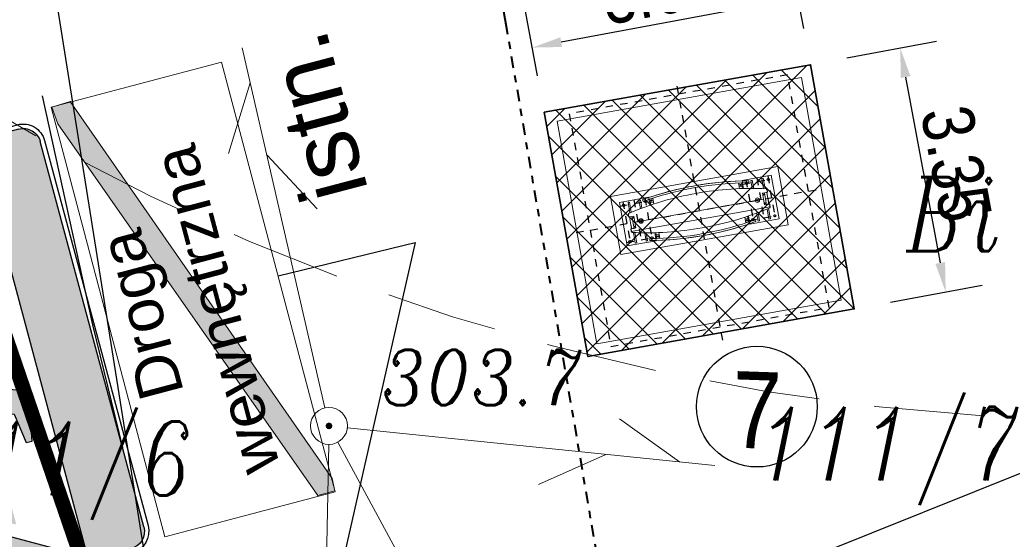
# Model space of a CAD drawing. Extents: x 779 to 3668, y -1329 to 9570.
# Tile 17 of 106: x 2255 to 2268, y -730 to -723. Entities that reach past the tile are written whole.
import ezdxf

# ---------------------------------------------------------------- set-up
doc = ezdxf.new("R2010")
doc.units = 0
for name, pattern in [('0.5_0.5', [1, 0.5, -0.5]), ('ACAD_ISO03W100', [30, 12, -18]), ('CENTER2', [1.125, 0.75, -0.125, 0.125, -0.125]), ('CIĄGłA', [0]), ('DASH', [0.75, 0.5, -0.25]), ('DASHED', [0.75, 0.5, -0.25]), ('DGN Style 4', [0.3202, 0.16, -0.08, 0.0002, -0.08]), ('HIDDEN2', [4.7625, 3.175, -1.5875])]:
    doc.linetypes.add(name, pattern=pattern)
for name, color, linetype, lineweight in [('00', 4, 'Continuous', 30), ('210-oznaczenie konturu użytku gruntowego', 7, 'Continuous', 0), ('211-numer działki ewidencyjnej', 7, 'Continuous', 0), ('218-kontur użytku gruntowego', 7, 'Continuous', 0), ('219-działka ewidencyjna', 7, 'Continuous', 0), ('_a_obiekty', 250, 'Continuous', 30), ('AGP1_granica_opracow', 7, 'Continuous', 15), ('AGP1_HATCH', 7, 'Continuous', 5), ('AGP1_KRAWEZNIKI GRUBOŚCI', 7, 'Continuous', 9), ('AGP1_OPISY', 7, 'Continuous', 13), ('AGP1_PYLON', 5, 'Continuous', 15), ('MPZP', 7, 'Continuous', 0), ('ogrodzenie trwałe (linia)', 7, 'Continuous', 0), ('punkt wysokościowy naturalny', 7, 'Continuous', 0), ('punkt wysokościowy naturalny-Atr2', 7, 'Continuous', 0), ('SUPT01', 7, 'Continuous', 0), ('słup (punkt)', 7, 'Continuous', 0), ('zz-legenda', 7, 'Continuous', 13), ('zz-obrzeża', 44, 'Continuous', 35), ('zz-wymiry', 7, 'Continuous', 18), ('zz-wypełnienie-chodniki', 142, 'Continuous', 5)]:
    doc.layers.add(name, color=color, linetype=linetype, lineweight=lineweight)
for name, color, linetype in [('03', 1, 'CENTER2'), ('03S', 1, 'CENTER2'), ('05', 3, 'Continuous'), ('0S', 7, 'Continuous'), ('Y-ZNAKI', 7, 'Continuous')]:
    doc.layers.add(name, color=color, linetype=linetype)
doc.styles.add('ARIAL', font='ARIALN.TTF')
doc.styles.get("Standard").update_dxf_attribs({"font": 'arial.ttf'})
doc.styles.add('Style-SWISSNRW_1250_pl', font='SWISSNRW_1250_pl.shx')
doc.linetypes.add('902-500', pattern='A,3.75,[24,dgnlstyle-geo-mz.shx,S=0.002786,R=0,X=0,Y=0],3.75', length=7.5)
doc.dimstyles.new('z1do1', dxfattribs={"dimtxt": 0.7, "dimasz": 0.4, "dimexe": 0.5, "dimexo": 0.5, "dimgap": 0.1, "dimtad": 1, "dimrnd": 0.05, "dimzin": 0, "dimdsep": 46, "dimtxsty": 'ARIAL', "dimcen": 0.09, "dimazin": 0, "dimtfac": 1, "dimtofl": 0, "dimtmove": 0, "dimatfit": 3, "dimfxl": 1, "dimtolj": 1, "dimtzin": 0, "dimarcsym": 0})
pattern_1 = [(45, (72.096, -882.70357), (-0.224506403, 0.224506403), []), (135, (72.096, -882.70357), (-0.224506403, -0.224506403), [])]

# ---------------------------------------------------------------- blocks, each defined once
blk = doc.blocks.new('SM04')
at = {"color": 0, "linetype": 'Continuous', "lineweight": -2, "ltscale": 10}
blk.add_circle((0, 0), 2.5, dxfattribs=at)
blk = doc.blocks.new('PW01')
at = {"linetype": 'Continuous', "lineweight": 13, "ltscale": 10}
h = blk.add_hatch(color=0, dxfattribs=at)
edge = h.paths.add_edge_path()
edge.add_arc((0, 0), 0.45, 0, 360)
blk = doc.blocks.new('PZT MDCP podkład')
at = {"layer": '218-kontur użytku gruntowego', "color": 8, "linetype": '0.5_0.5', "lineweight": 13, "flags": 128}
for points in [[(2119.596, 20.906), (2113.776, 37.896)], [(2113.776, 37.896), (2119.596, 20.906)]]:
    blk.add_lwpolyline(points, dxfattribs=at)
at = {"layer": '219-działka ewidencyjna', "color": 8, "linetype": 'Continuous', "lineweight": 13, "flags": 128}
blk.add_lwpolyline([(2113.776, 37.896), (2119.596, 20.906)], dxfattribs=at)
at = {"layer": 'MPZP', "color": 8, "linetype": 'DGN Style 4', "lineweight": 40, "flags": 128}
blk.add_lwpolyline([(2134.413, -13.933), (2127.576, 9.996), (2122.802, 37.892), (2105.951, 127.031)], dxfattribs=at)
at = {"layer": 'ogrodzenie trwałe (linia)', "color": 8, "linetype": '902-500', "lineweight": 30, "flags": 128}
blk.add_lwpolyline([(2134.936, 37.206), (2130.856, 38.356), (2128.256, 38.936), (2120.626, 40.026), (2116.476, 40.046), (2119.506, 21.006), (2124.346, 18.616), (2126.236, 19.086)], dxfattribs=at)
at = {"layer": 'SUPT01', "color": 8, "linetype": 'Continuous', "lineweight": 13}
for p, q in [((2120.031, 32.893), (2121.15, 28.02)), ((2119.846, 31.465), (2120.139, 32.421)), ((2120.363, 31.447), (2121.044, 30.715)), ((2125.137, 27.874), (2125.947, 27.288)), ((2126.429, 27.238), (2121.455, 27.751)), ((2121.112, 22.527), (2121.202, 27.527)), ((2123.703, 23.158), (2121.325, 27.557)), ((2124.953, 27.39), (2124.04, 26.982))]:
    blk.add_line(p, q, dxfattribs=at)
at = {"layer": 'punkt wysokościowy naturalny', "color": 8, "linetype": 'Continuous', "lineweight": 13, "xscale": 0.1, "yscale": 0.1, "zscale": 0.1}
blk.add_blockref('PW01', (2121.206, 27.776), dxfattribs=at)
at = {"layer": 'słup (punkt)', "color": 8, "linetype": 'Continuous', "lineweight": 13, "xscale": 0.1, "yscale": 0.1, "zscale": 0.1}
blk.add_blockref('SM04', (2121.206, 27.776), dxfattribs=at)
at = {"layer": '210-oznaczenie konturu użytku gruntowego', "color": 8, "linetype": 'Continuous', "lineweight": 13, "insert": (2129.016, 30.143), "char_height": 1, "attachment_point": 7, "line_spacing_factor": 0.6}
blk.add_mtext('\\FITALIC_1250;\\H1x;\\W0.79;Bi', dxfattribs=at)
at = {"layer": '211-numer działki ewidencyjnej', "color": 8, "linetype": 'Continuous', "lineweight": 13, "char_height": 1, "attachment_point": 1, "line_spacing_factor": 0.6}
for s, insert in [('\\FITALIC_1250;\\H1x;\\W0.79;111/7', (2126.996, 28.036)), ('\\FITALIC_1250;\\H1x;\\W0.79;111/6', (2115.796, 27.836))]:
    blk.add_mtext(s, dxfattribs=dict(at, insert=insert))
at = {"layer": 'punkt wysokościowy naturalny-Atr2', "color": 8, "lineweight": 13, "insert": (2121.916, 28.806), "char_height": 0.75, "attachment_point": 1, "line_spacing_factor": 0.6}
blk.add_mtext('\\FITALIC_1250;\\H1x;\\W0.9;303.7', dxfattribs=at)
blk = doc.blocks.new('pylon fundament rzut 21 04 2021')
at = {"layer": '00', "color": 18, "lineweight": -3, "ltscale": 25, "true_color": 0x000000}
for centre in [(-995, 250), (-695, 250), (695, 250), (995, 250), (-995, -250), (-695, -250), (695, -250), (995, -250)]:
    blk.add_circle(centre, 15, dxfattribs=at)
at = {"layer": '03', "color": 18, "true_color": 0x000000}
for p, q in [((-995, 300), (-995, -300)), ((-845, 300), (-845, -300)), ((-695, 300), (-695, -300)), ((695, 300), (695, -300)), ((845, 300), (845, -300)), ((995, 300), (995, -300)), ((-1045, 250), (-645, 250)), ((645, 250), (1045, 250)), ((-1045, -250), (-645, -250)), ((645, -250), (1045, -250))]:
    blk.add_line(p, q, dxfattribs=at)
at = {"layer": '03S', "color": 18, "true_color": 0x000000}
for p, q in [((0, 1711), (0, -1782)), ((-1693, 0), (1693, 0))]:
    blk.add_line(p, q, dxfattribs=at)
at = {"layer": '0S', "color": 18, "linetype": 'DASHED', "lineweight": -3, "true_color": 0x000000}
blk.add_lwpolyline([(-1500, -1600), (1500, -1600), (1500, 1600), (-1500, 1600)], close=True, dxfattribs=at)
blk = doc.blocks.new('pylon Orlen rzut')
at = {"layer": 'AGP1_PYLON', "color": 18, "lineweight": 5, "true_color": 0x000000}
for p, q in [((-929, 280), (-929, 135)), ((-909, 280), (-929, 280)), ((-909, 280), (-909, 139)), ((-759, 280), (-779, 280)), ((-779, 280), (-779, 166)), ((-759, 280), (-759, 169)), ((-730, 281), (-726, 254)), ((-630, 269), (-630, 190)), ((-590, 196), (-590, 275)), ((590, 196), (590, 275)), ((630, 269), (630, 190)), ((730, 281), (726, 254)), ((759, 280), (779, 280)), ((759, 280), (759, 169)), ((779, 280), (779, 166)), ((909, 280), (929, 280)), ((909, 280), (909, 139)), ((929, 280), (929, 135)), ((-630, 222), (-590, 222)), ((-630, 222), (-590, 222)), ((630, 222), (590, 222)), ((-955, 118), (955, 118)), ((-955, 118), (955, 118)), ((-955, 118), (-955, 82)), ((-955, 118), (-955, 82)), ((-952, 117), (-952, 82)), ((-952, 117), (-952, 82)), ((-950, 118), (-950, 130)), ((-946, 127), (-946, 118)), ((-945, 81), (-945, 0)), ((-945, 81), (-945, 0)), ((-945, 81), (-945, 0)), ((-945, 81), (-945, 0)), ((-945, -81), (-945, 0)), ((-945, -81), (-945, 0)), ((-943, 81), (-943, 0)), ((-943, 81), (-943, 0)), ((-943, 81), (-943, 0)), ((-943, 81), (-943, 0)), ((-943, -81), (-943, 0)), ((-943, -81), (-943, 0)), ((-910, 82), (-910, -81)), ((-885, 81), (-885, 0)), ((-885, 3), (885, 3)), ((-885, -81), (-885, 0)), ((885, 81), (885, 0)), ((885, 81), (885, 0)), ((885, -81), (885, 0)), ((885, -81), (885, 0)), ((910, 82), (910, -81)), ((910, 82), (910, -81)), ((943, 81), (943, 0)), ((943, 81), (943, 0)), ((943, 81), (943, 0)), ((943, 81), (943, 0)), ((943, 81), (943, 0)), ((943, 81), (943, 0)), ((943, 81), (943, 0)), ((943, 81), (943, 0)), ((943, -81), (943, 0)), ((943, -81), (943, 0)), ((943, -81), (943, 0)), ((943, -81), (943, 0)), ((945, 81), (945, 0)), ((945, 81), (945, 0)), ((945, 81), (945, 0)), ((945, 81), (945, 0)), ((945, 81), (945, 0)), ((945, 81), (945, 0)), ((945, 81), (945, 0)), ((945, 81), (945, 0)), ((945, -81), (945, 0)), ((945, -81), (945, 0)), ((945, -81), (945, 0)), ((945, -81), (945, 0)), ((946, 127), (946, 118)), ((950, 118), (950, 130)), ((952, 117), (952, 82)), ((952, 117), (952, 82)), ((955, 118), (955, 82)), ((955, 118), (955, 82)), ((955, 117), (955, 82)), ((955, 117), (955, 82)), ((-955, -118), (-955, -82)), ((-952, -117), (-952, -82)), ((-950, -118), (-950, -130)), ((-946, -127), (-946, -118)), ((946, -127), (946, -118)), ((950, -118), (950, -130)), ((952, -117), (952, -82)), ((955, -118), (955, -82)), ((955, -117), (955, -82)), ((-929, -280), (-929, -135)), ((-909, -280), (-909, -139)), ((-779, -280), (-779, -166)), ((-759, -280), (-759, -169)), ((-730, -281), (-726, -254)), ((-630, -269), (-630, -190)), ((-630, -222), (-590, -222)), ((-630, -222), (-590, -222)), ((-590, -196), (-590, -275)), ((590, -196), (590, -275)), ((630, -222), (590, -222)), ((630, -269), (630, -190)), ((730, -281), (726, -254)), ((759, -280), (759, -169)), ((779, -280), (779, -166)), ((909, -280), (909, -139)), ((929, -280), (929, -135)), ((-909, -280), (-929, -280)), ((-759, -280), (-779, -280)), ((759, -280), (779, -280)), ((909, -280), (929, -280))]:
    blk.add_line(p, q, dxfattribs=at)
at = {"layer": 'AGP1_PYLON', "color": 18, "linetype": 'ACAD_ISO03W100', "lineweight": 5, "true_color": 0x000000}
for p, q in [((-630, 269), (-590, 269)), ((630, 269), (590, 269)), ((-630, 190), (-630, 242)), ((-590, 196), (-590, 222)), ((590, 196), (590, 222)), ((630, 190), (630, 242)), ((-630, -190), (-630, -242)), ((-590, -196), (-590, -222)), ((590, -196), (590, -222)), ((630, -190), (630, -242)), ((-630, -269), (-590, -269)), ((630, -269), (590, -269))]:
    blk.add_line(p, q, dxfattribs=at)
at = {"layer": 'AGP1_PYLON', "color": 18, "linetype": 'Continuous', "lineweight": 5, "true_color": 0x000000}
for p, q in [((-955, 82), (-910, 82)), ((-955, 82), (-910, 82)), ((-945, 81), (-885, 81)), ((-945, 81), (-885, 81)), ((945, 81), (885, 81)), ((945, 81), (885, 81)), ((945, 81), (885, 81)), ((945, 81), (885, 81)), ((955, 82), (910, 82)), ((955, 82), (910, 82)), ((955, 82), (910, 82)), ((955, 82), (910, 82)), ((-955, -82), (-910, -82)), ((-945, -81), (-885, -81)), ((945, -81), (885, -81)), ((945, -81), (885, -81)), ((955, -82), (910, -82)), ((955, -82), (910, -82))]:
    blk.add_line(p, q, dxfattribs=at)
at = {"layer": 'AGP1_PYLON', "color": 18, "lineweight": 5, "true_color": 0x000000}
for points in [[(-644, 188), (-644, 300), (-1044, 300), (-1044, -300), (-644, -300), (-644, -188)], [(644, 188), (644, 300), (1044, 300), (1044, -300), (644, -300), (644, -188)]]:
    blk.add_lwpolyline(points, dxfattribs=at)
for points in [[(-614, 245), (-612, 242), (-608, 242), (-607, 245), (-608, 248), (-612, 248)], [(613, 245), (612, 242), (608, 242), (606, 245), (608, 248), (612, 248)], [(-614, -245), (-612, -242), (-608, -242), (-607, -245), (-608, -248), (-612, -248)], [(613, -245), (612, -242), (608, -242), (606, -245), (608, -248), (612, -248)]]:
    blk.add_lwpolyline(points, close=True, dxfattribs=at)
for centre, radius in [((-994, 250), 15), ((-994, 250), 15), ((-694, 250), 15), ((-694, 250), 15), ((-610, 245), 6.85), ((-610, 245), 6.25), ((-610, 245), 3.5), ((610, 245), 6.85), ((610, 245), 6.25), ((610, 245), 3.5), ((694, 250), 15), ((694, 250), 15), ((994, 250), 15), ((994, 250), 15), ((-895, 60), 6), ((-800, 0), 30), ((-800, 0), 15), ((800, 0), 30), ((800, 0), 15), ((800, 0), 15), ((895, 60), 6), ((895, 60), 6), ((-895, -60), 6), ((895, -60), 6), ((895, -60), 6), ((-994, -250), 15), ((-694, -250), 15), ((-610, -245), 6.85), ((-610, -245), 6.25), ((-610, -245), 3.5), ((610, -245), 6.85), ((610, -245), 6.25), ((610, -245), 3.5), ((694, -250), 15), ((994, -250), 15)]:
    blk.add_circle(centre, radius, dxfattribs=at)
for centre, radius, start, end in [((0, -4046), 4388, 90.0011, 99.5776), ((0, -4046), 4362, 90.0011, 99.5776), ((0, -4046), 4388, 80.4224, 89.9989), ((0, -4046), 4362, 80.4224, 89.9989), ((0, -4048), 4285, 90, 102.8091), ((0, -4048), 4285, 77.1909, 90), ((0, 4048), 4285, 257.1909, 270), ((0, 4048), 4285, 270, 282.8091), ((0, 4046), 4362, 260.4224, 269.9989), ((0, 4046), 4362, 270.0011, 279.5776), ((0, 4046), 4388, 260.4224, 269.9989), ((0, 4046), 4388, 270.0011, 279.5776)]:
    blk.add_arc(centre, radius, start, end, dxfattribs=at)
blk = doc.blocks.new('*D1554')
at = {"layer": 'Defpoints', "color": 0, "transparency": 16777216}
for p in [(2263.716, -726.083), (2268.428, -736.023)]:
    blk.add_point(p, dxfattribs=at)
at = {"layer": 'zz-legenda', "color": 0, "lineweight": -2, "transparency": 16777216}
blk.add_line((2266.993, -732.996), (2268.257, -735.661), dxfattribs=at)
at = {"layer": 'zz-legenda', "color": 0, "transparency": 16777216}
blk.add_solid([(2268.317, -735.633), (2268.197, -735.69), (2268.428, -736.023)], dxfattribs=at)
at = {"layer": 'zz-legenda', "color": 0, "transparency": 16777216, "insert": (2267.714, -733.462), "char_height": 0.7, "attachment_point": 5, "rotation": 295.3622, "style": 'ARIAL'}
blk.add_mtext('\\A1;R11', dxfattribs=at)
blk = doc.blocks.new('d47')
at = {"layer": 'Y-ZNAKI', "linetype": 'Continuous', "lineweight": 13, "extrusion": (0, 0, -1)}
h = blk.add_hatch(color=1, dxfattribs=at)
h.dxf.hatch_style = 2
h.paths.add_polyline_path([(0.006, 0.347), (-8.23, 3.365), (-8.57, 3.401), (-8.585, 3.031), (-0.241, -0.008), (0, 0)])
at = {"layer": 'Y-ZNAKI', "color": 1, "linetype": 'Continuous', "lineweight": 13, "flags": 128}
blk.add_lwpolyline([(-0.006, 0.347), (8.23, 3.365), (8.57, 3.401), (8.585, 3.031), (0.241, -0.008), (0, 0)], close=True, dxfattribs=at)
at = {"layer": 'Y-ZNAKI', "linetype": 'Continuous', "lineweight": 13}
blk.add_3dface([(8.574, 0.002), (-0.02, 0.002), (-0.018, 3.409), (8.575, 3.408)], dxfattribs=at)
at = {"layer": 'Y-ZNAKI', "linetype": 'Continuous', "lineweight": 13, "style": 'Style-SWISSNRW_1250_pl', "width": 1.017909}
for s, p in [('Droga ', (2.587, 2.333)), ('wewnętrzna', (0.718, 0.902))]:
    blk.add_text(s, height=0.8574, rotation=0.069, dxfattribs=at).set_placement(p)
blk = doc.blocks.new('D6')
at = {"layer": 'Y-ZNAKI'}
h = blk.add_hatch(color=5, dxfattribs=at)
h.dxf.hatch_style = 1
h.paths.add_polyline_path([(0, 5.94, 0.414214), (-0.24, 5.7), (-0.24, 0.3, 0.414214), (0, 0.06), (5.4, 0.06, 0.414214), (5.64, 0.3), (5.64, 5.7, 0.414214), (5.4, 5.94)])
h.paths.add_polyline_path([(5.597, 0.898), (-0.201, 0.897), (2.68, 5.899)], flags=16)
h.paths.add_polyline_path([(3.641, 3.608), (3.643, 2.802), (3.404, 2.668), (3.404, 3.467), (3.164, 3.794), (3.159, 3.247), (3.263, 2.837), (3.238, 2.754), (3.989, 1.318), (3.589, 1.085), (3.129, 1.086), (3.557, 1.353), (2.886, 2.535), (2.506, 2.088), (2.187, 1.093), (1.514, 1.22), (1.515, 1.303), (1.928, 1.358), (2.24, 2.264), (2.683, 2.894), (2.59, 3.593), (2.505, 3.436), (1.955, 2.877), (1.838, 3.123), (2.325, 3.614), (2.68, 4.415), (3.17, 4.207)], flags=0)
h.paths.add_polyline_path([(2.922, 4.685, -1), (2.442, 4.685, -1)], flags=0)
at = {"layer": 'Y-ZNAKI', "linetype": 'Continuous', "lineweight": -3}
h = blk.add_hatch(color=256, dxfattribs=at)
h.dxf.hatch_style = 2
edge = h.paths.add_edge_path()
edge.add_arc((2.682, 4.685), 0.24, 0, 360)
h = blk.add_hatch(color=256, dxfattribs=at)
h.dxf.hatch_style = 2
edge = h.paths.add_edge_path()
edge.add_arc((2.682, 4.685), 0.24, 0, 360)
h = blk.add_hatch(color=256, dxfattribs=at)
h.dxf.hatch_style = 2
h.paths.add_polyline_path([(3.129, 1.086), (3.589, 1.085), (3.989, 1.318), (3.238, 2.754), (3.263, 2.837), (3.159, 3.247), (3.164, 3.794), (3.404, 3.467), (3.404, 2.668), (3.643, 2.802), (3.641, 3.608), (3.17, 4.207), (2.68, 4.415), (2.325, 3.614), (1.838, 3.123), (1.955, 2.877), (2.505, 3.436), (2.59, 3.593), (2.683, 2.894), (2.24, 2.264), (1.928, 1.358), (1.515, 1.303), (1.514, 1.22), (2.187, 1.093), (2.506, 2.088), (2.886, 2.535), (3.557, 1.353)])
h = blk.add_hatch(color=256, dxfattribs=at)
h.dxf.hatch_style = 2
h.paths.add_polyline_path([(3.129, 1.086), (3.589, 1.085), (3.989, 1.318), (3.238, 2.754), (3.263, 2.837), (3.159, 3.247), (3.164, 3.794), (3.404, 3.467), (3.404, 2.668), (3.643, 2.802), (3.641, 3.608), (3.17, 4.207), (2.68, 4.415), (2.325, 3.614), (1.838, 3.123), (1.955, 2.877), (2.505, 3.436), (2.59, 3.593), (2.683, 2.894), (2.24, 2.264), (1.928, 1.358), (1.515, 1.303), (1.514, 1.22), (2.187, 1.093), (2.506, 2.088), (2.886, 2.535), (3.557, 1.353)])
at = {"layer": 'Y-ZNAKI', "linetype": 'Continuous', "lineweight": -3, "extrusion": (0, 0, -1)}
for p, q in [((0, 6), (5.4, 6)), ((5.4, 5.94), (0, 5.94)), ((-0.3, 0.3), (-0.3, 5.7)), ((-0.24, 5.7), (-0.24, 0.3)), ((5.64, 0.3), (5.64, 5.7)), ((5.7, 5.7), (5.7, 0.3)), ((0, 0.06), (5.4, 0.06)), ((5.4, 0), (0, 0))]:
    blk.add_line(p, q, dxfattribs=at)
at = {"layer": 'Y-ZNAKI', "linetype": 'Continuous', "lineweight": -3}
for p, q in [((2.68, 4.415), (2.325, 3.614)), ((2.68, 4.415), (2.325, 3.614)), ((3.17, 4.207), (2.68, 4.415)), ((3.17, 4.207), (2.68, 4.415)), ((3.641, 3.608), (3.17, 4.207)), ((3.641, 3.608), (3.17, 4.207)), ((3.159, 3.247), (3.164, 3.794)), ((3.159, 3.247), (3.164, 3.794)), ((3.164, 3.794), (3.404, 3.467)), ((3.164, 3.794), (3.404, 3.467)), ((2.325, 3.614), (1.838, 3.123)), ((2.325, 3.614), (1.838, 3.123)), ((3.643, 2.802), (3.641, 3.608)), ((3.643, 2.802), (3.641, 3.608)), ((2.505, 3.436), (2.59, 3.593)), ((2.505, 3.436), (2.59, 3.593)), ((2.59, 3.593), (2.683, 2.894)), ((2.59, 3.593), (2.683, 2.894)), ((3.404, 3.467), (3.404, 2.668)), ((3.404, 3.467), (3.404, 2.668)), ((1.955, 2.877), (2.505, 3.436)), ((1.955, 2.877), (2.505, 3.436)), ((3.263, 2.837), (3.159, 3.247)), ((3.263, 2.837), (3.159, 3.247)), ((1.838, 3.123), (1.955, 2.877)), ((1.838, 3.123), (1.955, 2.877)), ((2.683, 2.894), (2.24, 2.264)), ((2.683, 2.894), (2.24, 2.264)), ((3.238, 2.754), (3.263, 2.837)), ((3.238, 2.754), (3.263, 2.837)), ((3.404, 2.668), (3.643, 2.802)), ((3.404, 2.668), (3.643, 2.802)), ((3.989, 1.318), (3.238, 2.754)), ((3.989, 1.318), (3.238, 2.754)), ((2.506, 2.088), (2.886, 2.535)), ((2.506, 2.088), (2.886, 2.535)), ((2.886, 2.535), (3.557, 1.353)), ((2.886, 2.535), (3.557, 1.353)), ((2.24, 2.264), (1.928, 1.358)), ((2.24, 2.264), (1.928, 1.358)), ((2.187, 1.093), (2.506, 2.088)), ((2.187, 1.093), (2.506, 2.088)), ((1.928, 1.358), (1.515, 1.303)), ((1.928, 1.358), (1.515, 1.303)), ((3.557, 1.353), (3.129, 1.086)), ((3.557, 1.353), (3.129, 1.086)), ((1.515, 1.303), (1.514, 1.22)), ((1.515, 1.303), (1.514, 1.22)), ((1.514, 1.22), (2.187, 1.093)), ((1.514, 1.22), (2.187, 1.093)), ((3.589, 1.085), (3.989, 1.318)), ((3.589, 1.085), (3.989, 1.318)), ((3.129, 1.086), (3.589, 1.085)), ((3.129, 1.086), (3.589, 1.085))]:
    blk.add_line(p, q, dxfattribs=at)
blk.add_circle((2.682, 4.685), 0.24, dxfattribs=at)
blk.add_circle((2.682, 4.685), 0.24, dxfattribs=at)
at = {"layer": 'Y-ZNAKI', "linetype": 'Continuous', "lineweight": -3, "extrusion": (0, 0, -1)}
for centre, radius, start, end in [((0, 5.7), 0.3, 0, 90), ((-5.4, 5.7), 0.3, 90, 180), ((0, 5.7), 0.24, 0, 90), ((-5.4, 5.7), 0.24, 90, 180), ((0, 0.3), 0.3, 270, 0), ((0, 0.3), 0.24, 270, 0), ((-5.4, 0.3), 0.3, 180, 270), ((-5.4, 0.3), 0.24, 180, 270)]:
    blk.add_arc(centre, radius, start, end, dxfattribs=at)
at = {"layer": 'Y-ZNAKI', "linetype": 'Continuous', "lineweight": -3}
for points in [[(0.575, 1.902), (0.478, 1.719), (2.035, 1.907), (1.958, 1.718)], [(0.575, 1.902), (0.478, 1.719), (2.035, 1.907), (1.958, 1.718)], [(2.473, 1.724), (3.259, 1.722), (2.534, 1.904), (3.153, 1.902)]]:
    blk.add_solid(points, dxfattribs=at)
at = {"layer": 'Y-ZNAKI', "linetype": 'Continuous', "lineweight": -3, "extrusion": (0, 0, -1)}
blk.add_solid([(-3.781, 1.898), (-4.798, 1.898), (-3.869, 1.718), (-4.89, 1.717)], dxfattribs=at)
blk.add_solid([(-3.781, 1.898), (-4.798, 1.898), (-3.869, 1.718), (-4.89, 1.717)], dxfattribs=at)
at = {"layer": 'Y-ZNAKI', "linetype": 'Continuous', "lineweight": -3}
blk.add_3dface([(-0.201, 0.897), (5.597, 0.898), (2.68, 5.899)], dxfattribs=at)
blk = doc.blocks.new('*D1575')
at = {"layer": 'Defpoints', "color": 0, "transparency": 16777216}
for p in [(2274.522, -724.025), (2263.716, -726.083), (2269.337, -730.716), (2268.428, -736.023)]:
    blk.add_point(p, dxfattribs=at)
at = {"layer": 'zz-wymiry', "color": 0, "lineweight": -2, "transparency": 16777216}
for p, q in [((2274.031, -724.119), (2270.38, -724.814)), ((2268.214, -735.571), (2266.622, -732.213))]:
    blk.add_line(p, q, dxfattribs=at)
blk.add_arc((2263.716, -726.083), 7.283, 298.5092, 7.6339, dxfattribs=at)
at = {"layer": 'zz-wymiry', "color": 0, "transparency": 16777216}
for points in [[(2270.869, -725.126), (2271.001, -725.105), (2270.871, -724.721)], [(2267.223, -732.543), (2267.163, -732.424), (2266.836, -732.665)]]:
    blk.add_solid(points, dxfattribs=at)
at = {"layer": 'zz-wymiry', "color": 0, "transparency": 16777216, "insert": (2270.618, -729.589), "char_height": 0.7, "attachment_point": 5, "rotation": 243.0715, "style": 'ARIAL'}
blk.add_mtext('\\A1;75.42°', dxfattribs=at)
blk = doc.blocks.new('*D1576')
at = {"layer": 'Defpoints', "color": 0, "transparency": 16777216}
for p in [(2265.777, -723.536), (2267.606, -726.613), (2266.368, -726.843)]:
    blk.add_point(p, dxfattribs=at)
at = {"layer": 'zz-wymiry', "color": 0, "lineweight": -2, "transparency": 16777216}
for p, q in [((2266.269, -723.444), (2267.482, -723.218)), ((2267.064, -723.703), (2267.533, -726.219)), ((2266.86, -726.752), (2268.098, -726.521))]:
    blk.add_line(p, q, dxfattribs=at)
at = {"layer": 'zz-wymiry', "color": 0, "transparency": 16777216}
for points in [[(2267.13, -723.691), (2266.999, -723.715), (2266.991, -723.31)], [(2267.598, -726.207), (2267.467, -726.232), (2267.606, -726.613)]]:
    blk.add_solid(points, dxfattribs=at)
at = {"layer": 'zz-wymiry', "color": 0, "transparency": 16777216, "insert": (2267.748, -724.877), "char_height": 0.7, "attachment_point": 5, "rotation": 280.5514, "style": 'ARIAL'}
blk.add_mtext('\\A1;3.35', dxfattribs=at)
blk = doc.blocks.new('*D1577')
at = {"layer": 'Defpoints', "color": 0, "transparency": 16777216}
for p in [(2262.011, -723.304), (2265.777, -723.536), (2262.174, -724.18)]:
    blk.add_point(p, dxfattribs=at)
at = {"layer": 'zz-wymiry', "color": 0, "lineweight": -2, "transparency": 16777216}
for p, q in [((2265.685, -723.044), (2265.518, -722.142)), ((2262.083, -723.688), (2261.919, -722.813)), ((2265.216, -722.707), (2262.404, -723.231))]:
    blk.add_line(p, q, dxfattribs=at)
at = {"layer": 'zz-wymiry', "color": 0, "transparency": 16777216}
for points in [[(2265.204, -722.642), (2265.228, -722.773), (2265.609, -722.634)], [(2262.392, -723.165), (2262.416, -723.296), (2262.011, -723.304)]]:
    blk.add_solid(points, dxfattribs=at)
at = {"layer": 'zz-wymiry', "color": 0, "transparency": 16777216, "insert": (2263.726, -722.519), "char_height": 0.7, "attachment_point": 5, "rotation": 10.5514, "style": 'ARIAL'}
blk.add_mtext('\\A1;3.65', dxfattribs=at)

msp = doc.modelspace()

# ---------------------------------------------------------------- hatches: boundary and pattern name
at = {"layer": 'zz-wypełnienie-chodniki'}
h = msp.add_hatch(dxfattribs=at)
h.set_pattern_fill('ANSI37', color=256, scale=0.1, style=0)
h.set_pattern_definition([(45, (72.096, -387.0553), (-0.224506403, 0.224506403), []), (135, (72.096, -387.0553), (-0.224506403, -0.224506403), [])])
edge = h.paths.add_edge_path()
edge.add_arc((2285.894, -725.926), 2.633, 240.8317, 270.2907, ccw=False)
edge.add_arc((2286.404, -725.368), 3.373, 200.4117, 237.8983, ccw=False)
edge.add_arc((2440.64, -674.741), 165.704, 197.78063, 198.21758, ccw=False)
edge.add_arc((2286.658, -724.114), 4, 112.3008, 197.8899, ccw=False)
edge.add_line((2285.14, -720.413), (2289.001, -719.105))
edge.add_arc((2283.137, -702.867), 17.265, 289.857, 321.7648)
edge.add_arc((2284.721, -704.14), 15.232, 321.8391, 367.187)
edge.add_line((2299.834, -702.235), (2295.184, -678.44))
edge.add_line((2295.184, -678.44), (2293.334, -672.378))
edge.add_line((2293.334, -672.378), (2289.746, -662.348))
edge.add_line((2289.746, -662.348), (2282.62, -644.273))
edge.add_line((2282.62, -644.273), (2278.671, -634.258))
edge.add_line((2278.671, -634.258), (2278.338, -633.412))
edge.add_arc((2273.686, -635.248), 5.001, 21.5279, 100.5413)
edge.add_line((2272.771, -630.331), (2272.638, -630.356))
edge.add_line((2272.638, -630.356), (2250.643, -634.453))
edge.add_line((2250.643, -634.453), (2259.909, -684.197))
edge.add_line((2259.909, -684.197), (2263.612, -683.507))
edge.add_arc((2263.744, -684.703), 1.203, -19.9619, 96.3072, ccw=False)
edge.add_arc((2264.405, -684.942), 0.5, 317.2271, 339.9615, ccw=False)
edge.add_arc((2269.722, -689.862), 6.744, 137.2271, 184.4632)
edge.add_line((2262.999, -690.386), (2263.357, -692.702))
edge.add_line((2263.357, -692.702), (2264.415, -698.413))
edge.add_line((2264.415, -698.413), (2265.258, -702.957))
edge.add_line((2265.258, -702.957), (2267.414, -712.892))
edge.add_arc((2282.497, -708.965), 15.586, 194.5951, 204.2785)
edge.add_arc((2275.694, -711.901), 8.178, 205.1212, 225.4637)
edge.add_line((2269.958, -717.731), (2272.389, -720.147))
edge.add_arc((2266.684, -725.321), 7.702, 27.1145, 42.1999, ccw=False)
edge.add_line((2273.539, -721.81), (2274.631, -724.36))
edge.add_arc((2268.391, -726.189), 6.503, -2.9609, 16.3405, ccw=False)
edge.add_arc((2256.755, -724.409), 18.253, 344.7004, 353.3418, ccw=False)
edge.add_line((2274.361, -729.225), (2274.071, -730.275))
edge.add_arc((2264.509, -726.761), 10.187, 310.1754, 339.8225, ccw=False)
edge.add_line((2271.081, -734.545), (2270.603, -734.737))
edge.add_arc((2264.509, -726.761), 10.037, 307.382, 339.7888)
edge.add_arc((2244.773, -721.587), 30.409, 343.4897, 347.8328)
edge.add_arc((2256.75, -724.408), 18.108, 348.5707, 353.3645)
edge.add_arc((2268.308, -726.198), 6.436, 357.3081, 376.0488)
edge.add_line((2274.493, -724.419), (2273.403, -721.874))
edge.add_arc((2270.677, -722.56), 2.812, 14.1144, 55.2095)
edge.add_line((2272.281, -720.251), (2269.853, -717.837))
edge.add_arc((2275.694, -711.901), 8.328, 205.1136, 225.4611, ccw=False)
edge.add_arc((2282.497, -708.965), 15.736, 194.5839, 204.2825, ccw=False)
edge.add_line((2267.268, -712.927), (2265.111, -702.987))
edge.add_line((2265.111, -702.987), (2264.235, -698.294))
edge.add_line((2264.235, -698.294), (2261.565, -698.792))
edge.add_line((2261.565, -698.792), (2260.53, -693.39))
edge.add_line((2260.53, -693.39), (2263.238, -692.885))
edge.add_line((2263.238, -692.885), (2262.85, -690.404))
edge.add_arc((2269.722, -689.862), 6.894, 137.4766, 184.5106, ccw=False)
edge.add_arc((2264.273, -684.864), 0.5, 317.4766, 342.905)
edge.add_arc((2263.747, -684.703), 1.05, 342.905, 381.532)
edge.add_line((2264.724, -684.317), (2257.978, -685.574))
edge.add_line((2257.978, -685.574), (2255.821, -673.993))
edge.add_line((2255.821, -673.993), (2256.952, -673.782))
edge.add_line((2256.952, -673.782), (2249.632, -634.488))
edge.add_line((2249.632, -634.488), (2250.615, -634.305))
edge.add_line((2250.615, -634.305), (2272.625, -630.205))
edge.add_line((2272.625, -630.205), (2272.745, -630.183))
edge.add_arc((2273.686, -635.247), 5.151, 21.5199, 100.5252, ccw=False)
edge.add_line((2278.477, -633.357), (2278.806, -634.192))
edge.add_line((2278.806, -634.192), (2282.766, -644.236))
edge.add_line((2282.766, -644.236), (2286.522, -653.761))
edge.add_line((2286.522, -653.761), (2287.136, -653.519))
edge.add_line((2287.136, -653.519), (2287.745, -655.063))
edge.add_line((2287.745, -655.063), (2287.131, -655.305))
edge.add_line((2287.131, -655.305), (2289.886, -662.293))
edge.add_line((2289.886, -662.293), (2293.477, -672.335))
edge.add_line((2293.477, -672.335), (2295.331, -678.411))
edge.add_line((2295.331, -678.411), (2299.982, -702.216))
edge.add_arc((2284.721, -704.14), 15.382, -38.1613, 7.187, ccw=False)
edge.add_arc((2283.137, -702.867), 17.415, 289.8521, 321.7651, ccw=False)
edge.add_line((2289.051, -719.246), (2285.188, -720.555))
edge.add_arc((2286.625, -724.098), 3.823, 112.068, 198.2671)
edge.add_line((2282.994, -725.296), (2283.383, -726.492))
edge.add_arc((2285.844, -725.677), 2.593, 198.3194, 219.5312)
edge.add_arc((2285.894, -725.926), 2.483, 214.3489, 282.1486)
edge.add_line((2286.417, -728.354), (2285.908, -728.559))
h = msp.add_hatch(dxfattribs=at)
h.set_pattern_fill('ANSI37', color=256, scale=0.1, style=0)
h.set_pattern_definition(pattern_1)
h.paths.add_polyline_path([(2262.765, -727.487), (2266.368, -726.843), (2265.777, -723.536), (2262.174, -724.18)])
h = msp.add_hatch(dxfattribs=at)
h.set_pattern_fill('ANSI37', color=256, scale=0.1, style=0)
h.set_pattern_definition(pattern_1)
h.paths.add_polyline_path([(2262.765, -727.487), (2266.368, -726.843), (2265.777, -723.536), (2262.174, -724.18)])

# ---------------------------------------------------------------- linework, layer by layer
at = {"color": 3, "linetype": 'HIDDEN2', "lineweight": 30}
msp.add_lwpolyline([(2314.034, -731.389), (2301.353, -725.167), (2297.493, -723.018, 0.098353), (2295.268, -722.301), (2293.275, -722.069), (2286.49, -722.577), (2286.134, -722.563, 0.105754), (2283.661, -722.996), (2268.841, -728.979), (2265.5, -730.319), (2257.607, -733.344), (2256.064, -727.057), (2253.916, -717.25), (2249.968, -698.018)], format="xyb", dxfattribs=at)
at = {"layer": '_a_obiekty', "color": 251, "linetype": 'DASH', "lineweight": 5, "ltscale": 3, "true_color": 0x636466, "elevation": 0}
msp.add_lwpolyline([(2239.981, -701.085), (2240.492, -703.83, 0.414214), (2275.468, -727.843), (2276.058, -727.734, 0.414214), (2300.071, -692.757), (2299.561, -690.012, 0.414214), (2264.585, -665.999), (2263.995, -666.109, 0.414214)], format="xyb", close=True, dxfattribs=at)
at = {"layer": 'AGP1_granica_opracow', "color": 5, "linetype": 'CENTER2', "lineweight": 9, "ltscale": 5, "const_width": 0.2}
msp.add_lwpolyline([(2242.031, -670.415), (2250.291, -712.985), (2254.661, -712.895), (2254.671, -716.085), (2251.141, -716.165), (2251.831, -718.305), (2257.651, -735.295), (2262.211, -738.005), (2267.691, -735.905), (2271.081, -734.545), (2291.241, -726.405), (2298.571, -730.485), (2311.391, -736.775), (2305.701, -713.065), (2300.271, -690.955), (2294.591, -673.185)], dxfattribs=at)
at = {"layer": 'AGP1_HATCH', "color": 7}
msp.add_lwpolyline([(2265.473, -725.703), (2265.333, -724.915), (2263.069, -725.32), (2263.209, -726.107)], close=True, dxfattribs=at)
msp.add_lwpolyline([(2265.473, -725.703), (2265.333, -724.915), (2263.069, -725.32), (2263.209, -726.107)], close=True, dxfattribs=at)
at = {"layer": 'AGP1_KRAWEZNIKI GRUBOŚCI', "linetype": 'CIĄGłA'}
msp.add_lwpolyline([(2262.348, -724.301), (2265.656, -723.71), (2266.194, -726.722), (2262.886, -727.313)], close=True, dxfattribs=at)
at = {"layer": 'AGP1_OPISY'}
msp.add_lwpolyline([(2263.296, -725.99), (2263.19, -725.4), (2263.584, -725.329), (2263.585, -725.335, -0.073836), (2264.854, -725.108), (2264.853, -725.103), (2265.246, -725.032), (2265.352, -725.623), (2264.958, -725.693), (2264.957, -725.688, -0.073836), (2263.689, -725.915), (2263.69, -725.92), (2263.296, -725.99)], format="xyb", dxfattribs=at)
at = {"layer": 'AGP1_OPISY', "linetype": 'Continuous', "lineweight": 30}
msp.add_circle((2265.051, -728.165), 0.817, dxfattribs=at)
at = {"layer": 'MPZP', "color": 202, "linetype": 'DGN Style 4', "lineweight": 40, "ltscale": 50, "true_color": 0x8a2be2, "flags": 128}
msp.add_lwpolyline([(2272.468, -770.135), (2265.631, -746.205), (2265.201, -743.692), (2264.842, -741.593), (2264.155, -737.584), (2262.773, -729.509), (2261.476, -721.926), (2260.857, -718.31), (2259.531, -711.296), (2259.01, -708.543), (2257.981, -703.098), (2257.262, -699.295), (2256.692, -696.282), (2255.534, -690.154), (2254.907, -686.837), (2253.749, -680.711), (2252.658, -674.942), (2251.77, -670.245), (2250.965, -665.983), (2250.186, -661.862), (2249.331, -657.34), (2247.444, -647.358), (2245.674, -637.995), (2243.707, -627.481), (2242.905, -622.955), (2239.973, -606.388)], dxfattribs=at)
at = {"layer": 'Y-ZNAKI'}
msp.add_lwpolyline([(2258.574, -726.395), (2260.427, -725.944), (2257.715, -737.888)], dxfattribs=at)
at = {"layer": 'zz-obrzeża'}
msp.add_lwpolyline([(2262.174, -724.18), (2265.777, -723.536), (2266.368, -726.843), (2262.765, -727.487), (2262.174, -724.18)], dxfattribs=at)

# ---------------------------------------------------------------- block references
at = {"layer": '05', "xscale": 0.0009999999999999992, "yscale": 0.0009999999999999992, "zscale": 0.0009999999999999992, "rotation": 10.13108701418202}
msp.add_blockref('pylon fundament rzut 21 04 2021', (2264.271, -725.511), dxfattribs=at)
at = {"layer": '_a_obiekty', "color": 18, "linetype": 'CIĄGłA', "lineweight": 5, "true_color": 0x000000}
msp.add_blockref('PZT MDCP podkład', (138.055, -756.202), dxfattribs=at)
at = {"layer": 'AGP1_PYLON', "color": 18, "true_color": 0x000000, "xscale": 0.001000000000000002, "yscale": 0.001000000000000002, "zscale": 0.001000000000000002, "rotation": 190.1310785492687}
msp.add_blockref('pylon Orlen rzut', (2264.271, -725.511), dxfattribs=at)
at = {"layer": 'Y-ZNAKI', "xscale": 0.7, "yscale": 0.7, "zscale": 0.7, "rotation": 104.7931678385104}
msp.add_blockref('d47', (2259.342, -729.304), dxfattribs=at)
at = {"layer": 'Y-ZNAKI', "rotation": 105.0397776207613}
msp.add_blockref('D6', (2256.813, -729.776), dxfattribs=at)

# ---------------------------------------------------------------- texts
at = {"layer": 'AGP1_OPISY', "linetype": 'Continuous', "lineweight": 30, "insert": (2264.732, -727.682), "char_height": 1.037, "width": 0.84164, "attachment_point": 1, "rotation": 358.0606, "style": 'ARIAL'}
msp.add_mtext('7', dxfattribs=at)
at = {"layer": 'Y-ZNAKI', "insert": (2258.925, -725.469), "char_height": 0.9, "width": 11.45449, "attachment_point": 1, "rotation": 104.7604}
msp.add_mtext('istn.', dxfattribs=at)

# ---------------------------------------------------------------- dimensions: what is measured, and where the dimension line sits
at = {"layer": 'zz-legenda'}
dim = msp.add_radius_dim(center=(2263.716, -726.083), mpoint=(2268.428, -736.023), dimstyle='z1do1', override={"dimdec": 0}, dxfattribs=at)
dim.commit()
dim.dimension.update_dxf_attribs({"geometry": '*D1554', "text_midpoint": (2267.306, -733.656), "dimtype": 164})
at = {"layer": 'zz-wymiry'}
for base, p2, angle, picture, middle in [((2262.011, -723.304), (2262.174, -724.18), 10.5514, '*D1577', (2263.726, -722.519)), ((2267.606, -726.613), (2266.368, -726.843), 280.5514, '*D1576', (2267.748, -724.877))]:
    dim = msp.add_linear_dim(base=base, p1=(2265.777, -723.536), p2=p2, angle=angle, dimstyle='z1do1', dxfattribs=at)
    dim.commit()
    dim.dimension.update_dxf_attribs({"geometry": picture, "text_midpoint": middle})
dim = msp.add_angular_dim_3p(base=(2269.337, -730.716), center=(2263.716, -726.083), p1=(2268.428, -736.023), p2=(2274.522, -724.025), dimstyle='z1do1', dxfattribs=at)
dim.commit()
dim.dimension.update_dxf_attribs({"geometry": '*D1575', "text_midpoint": (2270.618, -729.589)})

doc.saveas('drawing.dxf')
